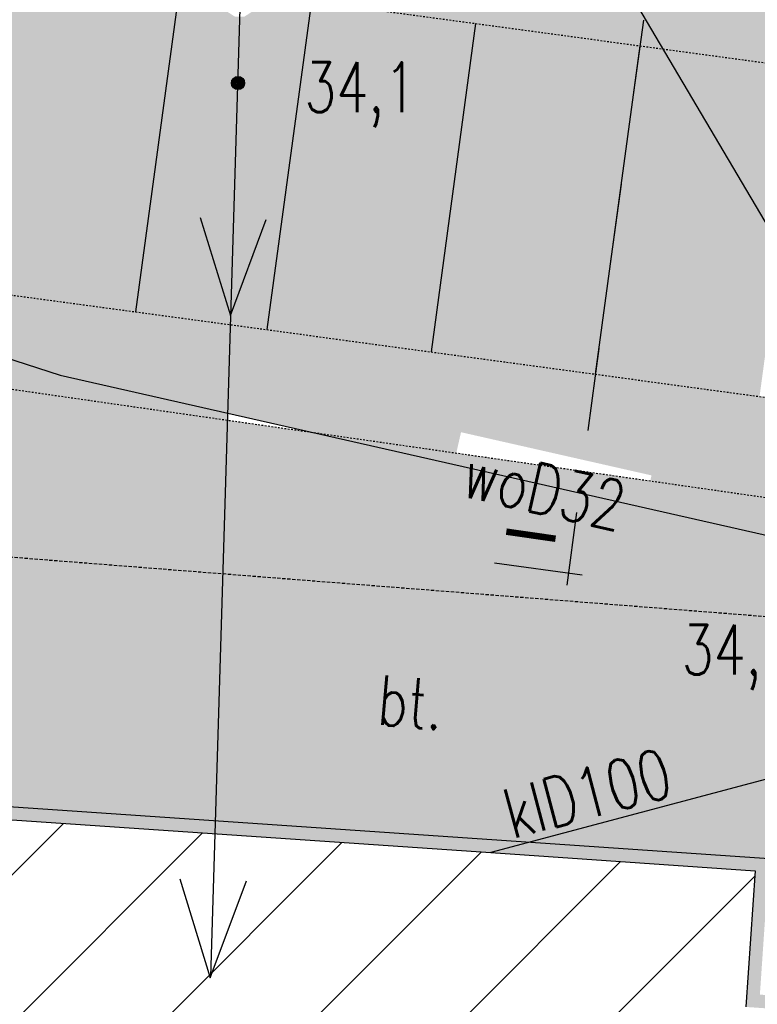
# Model space of a CAD drawing. Header units: millimetres. Extents: x 1427 to 82594, y 2364 to 16149.
# Tile 48 of 58: x 24973 to 25196, y 13976 to 14273. Entities that reach past the tile are written whole.
import ezdxf
from ezdxf.enums import TextEntityAlignment as Align

# ---------------------------------------------------------------- set-up
doc = ezdxf.new("R2010")
doc.units = ezdxf.units.MM
doc.linetypes.add('2', pattern=[1, 0.5, -0.5])
doc.linetypes.add('424', pattern=[1.5, 1, -0.5])
for name, color, linetype in [('218-kontur_uzytku_gruntowego', 7, 'Continuous'), ('312-budynek_ewidencyjny', 7, 'Continuous'), ('obszar_utwardzony', 7, 'Continuous'), ('obszar_utwardzony-Atr17', 7, 'Continuous'), ('pikieta_sztuczna-Atr2', 7, 'Continuous'), ('przewod_elektroenergetyczny_nis', 7, 'Continuous'), ('przewod_kanalizacyjny', 7, 'Continuous'), ('przewod_kanalizacyjny-Atr1', 7, 'Continuous'), ('przewod_wodociagowy', 7, 'Continuous'), ('przewod_wodociagowy-Atr1', 7, 'Continuous')]:
    doc.layers.add(name, color=color, linetype=linetype)
doc.styles.add('ARIAL', font='arial.ttf')
doc.styles.get("Standard").update_dxf_attribs({"font": 'arial.ttf'})
doc.styles.add('STYL_ARIAL', font='simplex', dxfattribs={"width": 0.75, "oblique": 0.1})
doc.dimstyles.new('ISO-25', dxfattribs={"dimtxt": 2.5, "dimasz": 2.5, "dimexe": 1.25, "dimexo": 0.625, "dimtad": 1, "dimtxsty": 'Standard', "dimcen": 2.5, "dimadec": 0, "dimazin": 0, "dimtfac": 1, "dimtmove": 0, "dimatfit": 3, "dimfxl": 1, "dimarcsym": 0})

# ---------------------------------------------------------------- blocks, each defined once
blk = doc.blocks.new('801')
at = {"color": 0}
for radius in [0.1, 0.09, 0.08, 0.07, 0.06, 0.05, 0.04, 0.03, 0.02, 0.01]:
    blk.add_circle((0, 0), radius, dxfattribs=at)
blk = doc.blocks.new('_Oblique')
at = {"color": 0, "linetype": 'ByBlock', "lineweight": -2}
blk.add_line((-0.5, -0.5), (0.5, 0.5), dxfattribs=at)
blk = doc.blocks.new('*D84')
at = {"color": 0, "lineweight": -2, "transparency": 16777216}
blk.add_line((24508.1373171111, 14113.63829810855), (24526.65194805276, 14250.09930156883), dxfattribs=at)
at = {"layer": 'Defpoints', "color": 0, "transparency": 16777216}
for p in [(24526.65194805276, 14250.09930156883), (25217.79089253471, 14156.32758538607), (25199.27626159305, 14019.86658192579)]:
    blk.add_point(p, dxfattribs=at)
at = {"color": 0, "lineweight": -2, "transparency": 16777216, "xscale": 15, "yscale": 15, "zscale": 15}
for p, rotation in [((24526.65194805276, 14250.09930156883), 82.27345600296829), ((24508.1373171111, 14113.63829810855), 262.2734560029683)]:
    blk.add_blockref('_Oblique', p, dxfattribs=dict(at, rotation=rotation))
at = {"color": 0, "transparency": 16777216, "insert": (24504.86532851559, 14183.56873927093), "char_height": 20, "attachment_point": 5, "rotation": 82.2734560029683}
blk.add_mtext('6,9', dxfattribs=at)

msp = doc.modelspace()

# ---------------------------------------------------------------- hatches: boundary and pattern name
at = {"transparency": 33554585}
h = msp.add_hatch(color=6, dxfattribs=at)
h.set_gradient(color1=(248, 246, 176), color2=(248, 246, 176))
edge = h.paths.add_edge_path()
edge.add_arc((24960.54694013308, 14413.47250580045), 5.000000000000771, 174.8630249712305, 267.68957020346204, ccw=False)
edge.add_line((24955.56702267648, 14413.92019109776), (24883.60444656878, 14423.67121767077))
edge.add_line((24883.60444656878, 14423.67121767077), (24871.68804142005, 14335.84196556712))
edge.add_arc((24882.44490787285, 14297.31548345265), 39.99999999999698, -2.6147972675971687e-12, 105.6001094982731, ccw=False)
edge.add_line((24922.44490787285, 14297.31548345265), (24955.67848965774, 14292.80644800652))
edge.add_line((24955.67848965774, 14292.80644800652), (24960.34537173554, 14408.47657043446))
edge = h.paths.add_edge_path()
edge.add_line((25044.67894820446, 14401.83058491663), (24965.4662628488, 14412.57793103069))
edge.add_arc((24960.54694013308, 14413.47250580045), 5.000000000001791, 267.68957020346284, 349.69343467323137, ccw=False)
edge.add_line((24960.34537173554, 14408.47657043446), (24955.67848965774, 14292.80644800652))
edge.add_line((24955.67848965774, 14292.80644800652), (25036.00619484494, 14281.90781925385))
edge.add_line((25036.00619484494, 14281.90781925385), (25036.81094013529, 14282.83650579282))
edge.add_line((25036.81094013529, 14282.83650579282), (25039.87597963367, 14283.73652108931))
edge.add_line((25039.87597963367, 14283.73652108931), (25044.67894820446, 14401.83058491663))
h.paths.add_polyline_path([(25115.74694012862, 14351.47250578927), (25111.50900909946, 14358.53572418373), (25073.54694012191, 14363.67250579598), (25078.09608834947, 14397.29664480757), (25044.67894820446, 14401.83058491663), (25039.86745797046, 14283.52699278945), (25042.21894013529, 14282.83650579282), (25043.95865455, 14280.82885271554), (25167.38962800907, 14264.08209824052)])
edge = h.paths.add_edge_path()
edge.add_line((25206.9402379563, 14379.8154463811), (25138.69316138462, 14389.07501067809))
edge.add_line((25138.69316138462, 14389.07501067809), (25134.14694012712, 14355.472505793))
edge.add_line((25134.14694012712, 14355.472505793), (25111.50900909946, 14358.53572418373))
edge.add_line((25111.50900909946, 14358.53572418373), (25115.74694012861, 14351.47250578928))
edge.add_line((25115.74694012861, 14351.47250578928), (25167.38962800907, 14264.08209824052))
edge.add_line((25167.38962800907, 14264.08209824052), (25475.50252279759, 14222.27823933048))
edge.add_arc((25476.2029401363, 14221.56450580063), 1.000000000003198, 30.086415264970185, 134.4604967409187, ccw=False)
edge.add_line((25477.06821043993, 14222.06581139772), (25556.63436082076, 14211.27050817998))
edge.add_line((25556.63436082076, 14211.27050817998), (25541.40342674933, 14099.01180026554))
edge.add_line((25541.40342674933, 14099.01180026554), (25560.35518139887, 14097.63197575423))
edge.add_line((25560.35518139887, 14097.63197575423), (25687.83203379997, 14298.15218131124))
edge.add_line((25687.83203379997, 14298.15218131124), (25687.94523237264, 14314.55409165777))
edge.add_line((25687.94523237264, 14314.55409165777), (25600.50138539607, 14325.89742682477))
edge.add_arc((25600.36694012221, 14324.90650580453), 1.000000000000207, 0, 82.27345600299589, ccw=False)
edge.add_arc((25600.36694012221, 14324.90650580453), 1, -180, 0, ccw=False)
edge.add_arc((25600.36694012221, 14324.90650580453), 1, 82.27345600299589, 180, ccw=False)
edge.add_line((25600.50138539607, 14325.89742682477), (25208.10661258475, 14379.45563378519))
edge.add_arc((25207.75694012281, 14380.39250579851), 0.9999999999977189, 215.2439823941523, 290.46728273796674, ccw=False)
edge = h.paths.add_edge_path(flags=0)
edge.add_arc((25159.44694013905, 14320.53250580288), 0.2000000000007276, 0, 360)
edge = h.paths.add_edge_path(flags=0)
edge.add_arc((25159.44694013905, 14320.53250580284), 0.5999999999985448, 0, 360)
edge = h.paths.add_edge_path(flags=0)
edge.add_arc((25159.44694013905, 14320.53250580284), 1, 0, 360)
edge = h.paths.add_edge_path(flags=16)
edge.add_arc((25159.44694013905, 14320.53250580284), 1.400000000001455, 0, 360)
edge = h.paths.add_edge_path(flags=16)
edge.add_arc((25159.44694013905, 14320.53250580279), 1.799999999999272, 0, 360)
edge = h.paths.add_edge_path(flags=0)
edge.add_arc((25360.38694012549, 14243.33250579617), 0.2000000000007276, 0, 360)
edge = h.paths.add_edge_path(flags=0)
edge.add_arc((25360.38694012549, 14243.33250579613), 0.5999999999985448, 0, 360)
edge = h.paths.add_edge_path(flags=0)
edge.add_arc((25360.38694012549, 14243.33250579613), 1, 0, 360)
edge = h.paths.add_edge_path(flags=16)
edge.add_arc((25360.38694012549, 14243.33250579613), 1.400000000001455, 0, 360)
edge = h.paths.add_edge_path(flags=16)
edge.add_arc((25360.38694012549, 14243.33250579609), 1.799999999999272, 0, 360)
edge = h.paths.add_edge_path(flags=0)
edge.add_arc((25424.22694012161, 14250.15250579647), 0.2000000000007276, 0, 360)
edge = h.paths.add_edge_path(flags=0)
edge.add_arc((25424.22694012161, 14250.15250579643), 0.5999999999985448, 0, 360)
edge = h.paths.add_edge_path(flags=0)
edge.add_arc((25424.22694012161, 14250.15250579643), 1, 0, 360)
edge = h.paths.add_edge_path(flags=16)
edge.add_arc((25424.22694012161, 14250.15250579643), 1.400000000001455, 0, 360)
edge = h.paths.add_edge_path(flags=16)
edge.add_arc((25424.22694012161, 14250.15250579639), 1.799999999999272, 0, 360)
edge = h.paths.add_edge_path(flags=16)
edge.add_arc((25551.30694012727, 14133.79250579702), 1, 0, 360)
edge = h.paths.add_edge_path(flags=0)
edge.add_arc((25665.306940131, 14299.09250579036), 0.2000000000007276, 0, 360)
edge = h.paths.add_edge_path(flags=0)
edge.add_arc((25665.306940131, 14299.09250579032), 0.5999999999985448, 0, 360)
edge = h.paths.add_edge_path(flags=0)
edge.add_arc((25665.306940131, 14299.09250579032), 1, 0, 360)
edge = h.paths.add_edge_path(flags=16)
edge.add_arc((25665.306940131, 14299.09250579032), 1.400000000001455, 0, 360)
edge = h.paths.add_edge_path(flags=16)
edge.add_arc((25665.306940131, 14299.09250579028), 1.799999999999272, 0, 360)
edge = h.paths.add_edge_path()
edge.add_line((25687.74694013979, 14229.07250578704), (25687.90740094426, 14309.07250578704))
edge.add_line((25687.90740094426, 14309.07250578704), (25691.96937782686, 14304.66019479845))
edge.add_line((25691.96937782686, 14304.66019479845), (25560.35518139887, 14097.63197575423))
edge.add_line((25560.35518139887, 14097.63197575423), (25565.30873018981, 14096.91751324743))
edge.add_line((25565.30873018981, 14096.91751324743), (25565.121597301, 14094.20023543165))
edge.add_line((25565.121597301, 14094.20023543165), (25629.90694013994, 14088.79250579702))
edge.add_line((25629.90694013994, 14088.79250579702), (25619.32499220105, 13949.67047935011))
edge.add_line((25619.32499220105, 13949.67047935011), (25684.92027161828, 13945.18889585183))
edge.add_line((25684.92027161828, 13945.18889585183), (25685.31371582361, 13950.94759310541))
edge.add_line((25685.31371582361, 13950.94759310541), (25685.89187895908, 14017.03339148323))
edge.add_line((25685.89187895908, 14017.03339148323), (25686.84468955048, 14125.94252936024))
edge.add_arc((25683.99494012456, 14127.9745057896), 3.499999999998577, 180, 324.5097299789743, ccw=False)
edge.add_arc((25683.99494012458, 14127.97450578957), 3.500000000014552, 34.4877713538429, 179.9999999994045, ccw=False)
edge.add_line((25686.87980482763, 14129.95631194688), (25687.74694013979, 14229.07250578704))
edge = h.paths.add_edge_path(flags=0)
edge.add_arc((25686.00694013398, 14229.27250580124), 0.2000000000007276, 0, 360)
edge = h.paths.add_edge_path(flags=0)
edge.add_arc((25686.00694013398, 14229.2725058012), 0.5999999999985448, 0, 360)
edge = h.paths.add_edge_path(flags=16)
edge.add_arc((25686.00694013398, 14229.2725058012), 1, 0, 360)
edge = h.paths.add_edge_path(flags=16)
edge.add_arc((25686.00694013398, 14229.2725058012), 1.400000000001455, 0, 360)
edge = h.paths.add_edge_path(flags=17)
edge.add_arc((25686.00694013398, 14229.27250580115), 1.799999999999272, 0, 360)
edge = h.paths.add_edge_path(flags=0)
edge.add_arc((25682.10694012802, 14032.83250578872), 0.2000000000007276, 0, 360)
edge = h.paths.add_edge_path(flags=0)
edge.add_arc((25682.10694012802, 14032.83250578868), 0.5999999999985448, 0, 360)
edge = h.paths.add_edge_path(flags=0)
edge.add_arc((25682.10694012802, 14032.83250578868), 1, 0, 360)
edge = h.paths.add_edge_path(flags=16)
edge.add_arc((25682.10694012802, 14032.83250578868), 1.400000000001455, 0, 360)
edge = h.paths.add_edge_path(flags=16)
edge.add_arc((25682.10694012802, 14032.83250578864), 1.799999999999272, 0, 360)
edge = h.paths.add_edge_path(flags=16)
edge.add_arc((25680.4689401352, 13978.01850578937), 3.5, 0, 360)
edge = h.paths.add_edge_path(flags=16)
edge.add_arc((25680.4689401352, 13978.01850578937), 3.150000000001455, 0, 360)
edge = h.paths.add_edge_path(flags=0)
edge.add_arc((25680.4689401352, 13978.01850578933), 2.799999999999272, 0, 360)
edge = h.paths.add_edge_path(flags=0)
edge.add_arc((25680.4689401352, 13978.0185057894), 2.450000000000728, 0, 360)
edge = h.paths.add_edge_path(flags=0)
edge.add_arc((25680.4689401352, 13978.01850578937), 2.099999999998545, 0, 360)
edge = h.paths.add_edge_path(flags=0)
edge.add_arc((25680.4689401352, 13978.01850578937), 1.75, 0, 360)
edge = h.paths.add_edge_path(flags=0)
edge.add_arc((25680.4689401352, 13978.01850578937), 1.400000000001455, 0, 360)
edge = h.paths.add_edge_path(flags=0)
edge.add_arc((25680.4689401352, 13978.01850578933), 1.049999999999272, 0, 360)
edge = h.paths.add_edge_path(flags=0)
edge.add_arc((25680.4689401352, 13978.0185057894), 0.7000000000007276, 0, 360)
h.paths.add_polyline_path([(25629.90694013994, 14088.79250579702), (25565.121597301, 14094.20023543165), (25560.48527870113, 14026.87820690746), (25559.86572387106, 14018.44881998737), (25589.51416274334, 14015.84009017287), (25589.02217140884, 14008.63899505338), (25585.66944748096, 13959.56641547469), (25587.87687139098, 13951.81906962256), (25619.32499220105, 13949.67047935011)])
h.paths.add_polyline_path([(24922.90117853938, 14328.40202015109), (24935.6579740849, 14328.96132430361), (24951.79141632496, 14329.40374388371), (24910.99653850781, 14328.12464672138)], flags=16)
h.paths.add_polyline_path([(24969.40665441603, 14281.13907723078), (25007.79951155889, 14281.13907723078), (25007.79951155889, 14307.9247915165), (24969.40665441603, 14307.9247915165)])
h.paths.add_polyline_path([(25095.70283911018, 14347.80477905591), (25122.68985582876, 14302.14858650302), (25142.05914963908, 14313.59762389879), (25115.07213292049, 14359.25381645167)], flags=16)
h.paths.add_polyline_path([(25409.87707763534, 14249.00319039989), (25422.69908287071, 14285.75954842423), (25394.3730821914, 14295.64072677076), (25381.55107695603, 14258.88436874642)], flags=16)
h.paths.add_polyline_path([(25162.38265440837, 14298.16107722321), (25205.59694012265, 14298.16107722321), (25205.59694012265, 14324.94679150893), (25162.38265440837, 14324.94679150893)], flags=16)
h.paths.add_polyline_path([(25312.91465441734, 14250.31307721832), (25356.12894013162, 14250.31307721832), (25356.12894013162, 14277.09879150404), (25312.91465441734, 14277.09879150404)], flags=16)
h.paths.add_polyline_path([(25428.26865441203, 14245.07507723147), (25466.66151155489, 14245.07507723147), (25466.66151155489, 14271.86079151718), (25428.26865441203, 14271.86079151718)], flags=16)
h.paths.add_polyline_path([(25621.32465441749, 14269.51307721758), (25664.53894013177, 14269.51307721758), (25664.53894013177, 14296.29879150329), (25621.32465441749, 14296.29879150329)], flags=16)
h.paths.add_polyline_path([(25530.60065441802, 14157.43307723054), (25573.81494013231, 14157.43307723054), (25573.81494013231, 14184.21879151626), (25530.60065441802, 14184.21879151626)], flags=17)
h.paths.add_polyline_path([(25629.10289475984, 14185.58821477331), (25648.64698697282, 14216.33019382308), (25629.65929403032, 14228.40154489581), (25610.11520181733, 14197.65956584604)], flags=16)
h.paths.add_polyline_path([(25605.90865441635, 14090.18907722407), (25657.15865441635, 14090.18907722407), (25657.15865441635, 14116.97479150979), (25605.90865441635, 14116.97479150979)], flags=16)
h.paths.add_polyline_path([(25630.53865441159, 14013.60907722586), (25673.75294012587, 14013.60907722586), (25673.75294012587, 14040.39479151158), (25630.53865441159, 14040.39479151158)], flags=16)
h = msp.add_hatch(color=1, dxfattribs=at)
h.set_gradient(color1=(228, 162, 119), color2=(228, 162, 119))
h.paths.add_polyline_path([(24955.67848965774, 14292.80644800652), (24922.44490787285, 14297.31548345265), (24909.00038048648, 14198.22338142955), (24951.62904277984, 14192.43964886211)])
h.paths.add_polyline_path([(24971.99095888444, 14290.59321975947), (24955.67848965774, 14292.80644800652), (24951.62904277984, 14192.43964886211), (24958.54643149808, 14191.50111773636)])
h.paths.add_polyline_path([(25021.53700989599, 14283.87095606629), (24971.99095888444, 14290.59321975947), (24958.54643149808, 14191.50111773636), (25008.09248250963, 14184.77885404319)])
h.paths.add_polyline_path([(25013.0069401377, 14278.89250579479, -1), (25017.0069401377, 14278.89250579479, -1)], flags=16)
h.paths.add_polyline_path([(25013.2069401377, 14278.89250579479, -1), (25016.8069401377, 14278.89250579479, -1)], flags=0)
h.paths.add_polyline_path([(25013.40694013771, 14278.89250579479, -1), (25016.6069401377, 14278.89250579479, -1)], flags=0)
h.paths.add_polyline_path([(25013.6069401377, 14278.89250579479, -1), (25016.40694013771, 14278.89250579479, -1)], flags=0)
h.paths.add_polyline_path([(25013.8069401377, 14278.89250579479, -1), (25016.2069401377, 14278.89250579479, -1)], flags=0)
h.paths.add_polyline_path([(25014.0069401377, 14278.89250579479, -1), (25016.0069401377, 14278.89250579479, -1)], flags=0)
h.paths.add_polyline_path([(25014.2069401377, 14278.89250579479, -1), (25015.8069401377, 14278.89250579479, -1)], flags=0)
h.paths.add_polyline_path([(25014.40694013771, 14278.89250579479, -1), (25015.6069401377, 14278.89250579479, -1)], flags=0)
h.paths.add_polyline_path([(25014.6069401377, 14278.89250579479, -1), (25015.40694013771, 14278.89250579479, -1)], flags=0)
h.paths.add_polyline_path([(25014.8069401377, 14278.89250579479, -1), (25015.2069401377, 14278.89250579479, -1)], flags=0)
h.paths.add_polyline_path([(25110.71990171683, 14271.77088141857), (25061.17385070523, 14278.49314511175), (25047.72932331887, 14179.40104308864), (25097.27537433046, 14172.67877939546)])
h.paths.add_polyline_path([(25160.26595272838, 14265.04861772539), (25110.71990171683, 14271.77088141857), (25097.27537433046, 14172.67877939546), (25146.82142534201, 14165.95651570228)])
h.paths.add_polyline_path([(25167.38962800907, 14264.08209824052), (25160.26595272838, 14265.04861772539), (25146.82142534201, 14165.95651570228), (25196.36747635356, 14159.2342520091), (25202.5258451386, 14204.6241486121)])
h.paths.add_polyline_path([(25259.35805475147, 14251.60409033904), (25209.81200373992, 14258.32635403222), (25202.5258451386, 14204.6241486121), (25232.22349442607, 14154.36941205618), (25245.9135273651, 14152.51198831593)])
h.paths.add_polyline_path([(25209.81200373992, 14258.32635403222), (25167.38962800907, 14264.08209824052), (25202.5258451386, 14204.6241486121)])
h.paths.add_polyline_path([(25201.3069401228, 14227.71250578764, -1), (25201.7069401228, 14227.71250578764, -1)], flags=0)
h.paths.add_polyline_path([(25200.9069401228, 14227.71250578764, -1), (25202.1069401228, 14227.71250578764, -1)], flags=0)
h.paths.add_polyline_path([(25200.5069401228, 14227.71250578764, -1), (25202.5069401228, 14227.71250578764, -1)], flags=16)
h.paths.add_polyline_path([(25200.1069401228, 14227.71250578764, -1), (25202.9069401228, 14227.71250578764, -1)], flags=0)
h.paths.add_polyline_path([(25199.7069401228, 14227.71250578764, -1), (25203.3069401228, 14227.71250578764, -1)], flags=16)
h.paths.add_polyline_path([(25308.90410576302, 14244.88182664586), (25259.35805475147, 14251.60409033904), (25245.9135273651, 14152.51198831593), (25295.45957837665, 14145.78972462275)])
h.paths.add_polyline_path([(25358.45015677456, 14238.15956295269), (25308.90410576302, 14244.88182664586), (25295.45957837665, 14145.78972462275), (25345.0056293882, 14139.06746092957)])
h.paths.add_polyline_path([(25407.99620778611, 14231.43729925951), (25360.22920014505, 14237.91818753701), (25357.30069718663, 14137.39930199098), (25394.55168039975, 14132.34519723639)])
h.paths.add_polyline_path([(25457.54225879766, 14224.71503556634), (25407.99620778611, 14231.43729925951), (25394.55168039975, 14132.34519723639), (25444.09773141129, 14125.62293354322)])
h.paths.add_polyline_path([(25441.44694012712, 14144.25250579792, -1), (25441.84694012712, 14144.25250579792, -1)], flags=0)
h.paths.add_polyline_path([(25441.04694012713, 14144.25250579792, -1), (25442.24694012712, 14144.25250579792, -1)], flags=0)
h.paths.add_polyline_path([(25440.64694012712, 14144.25250579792, -1), (25442.64694012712, 14144.25250579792, -1)], flags=0)
h.paths.add_polyline_path([(25440.24694012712, 14144.25250579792, -1), (25443.04694012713, 14144.25250579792, -1)], flags=0)
h.paths.add_polyline_path([(25439.84694012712, 14144.25250579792, -1), (25443.44694012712, 14144.25250579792, -1)], flags=16)
h.paths.add_polyline_path([(25360.22920014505, 14237.91818753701), (25358.45015677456, 14238.15956295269), (25345.0056293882, 14139.06746092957), (25357.30069718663, 14137.39930199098)])
h.paths.add_polyline_path([(25507.08830980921, 14217.99277187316), (25477.06821043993, 14222.06581139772, -0.1320361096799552), (25477.2029401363, 14221.56450580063, -0.976660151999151), (25475.20405520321, 14221.5172946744), (25474.67011199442, 14220.76096964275), (25471.7635021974, 14222.78553874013), (25457.54225879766, 14224.71503556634), (25445.36700902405, 14134.97806988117), (25449.40846542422, 14124.90238864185), (25493.64378242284, 14118.90066985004)])
h.paths.add_polyline_path([(25480.01894013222, 14193.82050578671, -1), (25482.01894013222, 14193.82050578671, -1)], flags=16)
h.paths.add_polyline_path([(25556.63436082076, 14211.27050817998), (25507.08830980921, 14217.99277187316), (25493.64378242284, 14118.90066985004), (25543.1898334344, 14112.17840615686), (25544.30235275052, 14120.37816464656, -0.0991760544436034), (25541.67827903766, 14122.10759820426), (25544.89206268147, 14124.7245871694)])
h.paths.add_polyline_path([(25506.54294013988, 14161.59450578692, -1), (25504.54294013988, 14161.59450578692, -1)], flags=16)
h.paths.add_polyline_path([(25544.98694012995, 14156.27250579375, -1), (25545.38694012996, 14156.27250579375, -1)], flags=0)
h.paths.add_polyline_path([(25544.58694012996, 14156.27250579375, -1), (25545.78694012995, 14156.27250579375, -1)], flags=0)
h.paths.add_polyline_path([(25544.18694012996, 14156.27250579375, -1), (25546.18694012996, 14156.27250579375, -1)], flags=0)
h.paths.add_polyline_path([(25543.78694012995, 14156.27250579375, -1), (25546.58694012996, 14156.27250579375, -1)], flags=0)
h.paths.add_polyline_path([(25543.38694012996, 14156.27250579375, -1), (25546.98694012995, 14156.27250579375, -1)], flags=16)
h.paths.add_polyline_path([(24901.48465442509, 14193.33107723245), (24939.87751156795, 14193.33107723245), (24939.87751156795, 14220.11679151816), (24901.48465442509, 14220.11679151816)], flags=9)
h.paths.add_polyline_path([(24969.40665441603, 14281.13907723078), (25007.79951155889, 14281.13907723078), (25007.79951155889, 14307.9247915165), (24969.40665441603, 14307.9247915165)], flags=9)
h.paths.add_polyline_path([(25054.56265441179, 14237.74107722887), (25092.95551155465, 14237.74107722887), (25092.95551155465, 14264.52679151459), (25054.56265441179, 14264.52679151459)], flags=25)
h.paths.add_polyline_path([(25210.74265441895, 14225.50107721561), (25253.95694013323, 14225.50107721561), (25253.95694013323, 14252.28679150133), (25210.74265441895, 14252.28679150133)], flags=24)
h.paths.add_polyline_path([(25195.74385897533, 14193.2214167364), (25225.72412060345, 14142.48917409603), (25245.09461324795, 14153.93618308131), (25215.11435161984, 14204.66842572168)], flags=9)
h.paths.add_polyline_path([(25250.60589250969, 14169.2274581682), (25345.84398774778, 14169.2274581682), (25345.84398774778, 14214.94174388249), (25250.60589250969, 14214.94174388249)], flags=9)
h.paths.add_polyline_path([(25291.88065442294, 14120.56107722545), (25344.20208299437, 14120.56107722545), (25344.20208299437, 14147.34679151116), (25291.88065442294, 14147.34679151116)], flags=9)
h.paths.add_polyline_path([(25379.26094013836, 14159.01517245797), (25405.68951156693, 14159.01517245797), (25405.68951156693, 14189.01517245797), (25379.26094013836, 14189.01517245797)], flags=24)
h.paths.add_polyline_path([(25444.12065441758, 14128.18107722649), (25487.33494013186, 14128.18107722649), (25487.33494013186, 14154.9667915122), (25444.12065441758, 14154.9667915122)], flags=9)
h.paths.add_polyline_path([(25530.60065441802, 14157.43307723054), (25573.81494013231, 14157.43307723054), (25573.81494013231, 14184.21879151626), (25530.60065441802, 14184.21879151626)], flags=9)
h = msp.add_hatch(color=1, dxfattribs=at)
h.set_gradient(color1=(88, 186, 72), color2=(88, 186, 72), tint=1)
h.paths.add_polyline_path([(25061.17385070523, 14278.49314511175), (25044.04733342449, 14280.81682102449), (25044.46494013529, 14277.91850579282), (25043.29294013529, 14275.35650579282), (25040.92294013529, 14273.83250579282), (25038.10694013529, 14273.83250579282), (25035.73694013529, 14275.35650579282), (25034.56494013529, 14277.91850579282), (25034.96694013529, 14280.70850579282), (25036.00619484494, 14281.90781925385), (25021.53700989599, 14283.87095606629), (25008.09248250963, 14184.77885404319), (25047.72932331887, 14179.40104308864)])
h.paths.add_polyline_path([(25038.82694012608, 14253.8125058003, -1), (25039.22694012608, 14253.8125058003, -1)], flags=0)
h.paths.add_polyline_path([(25038.62694012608, 14253.8125058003, -1), (25039.42694012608, 14253.8125058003, -1)], flags=0)
h.paths.add_polyline_path([(25038.42694012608, 14253.8125058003, -1), (25039.62694012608, 14253.8125058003, -1)], flags=0)
h.paths.add_polyline_path([(25038.22694012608, 14253.8125058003, -1), (25039.82694012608, 14253.8125058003, -1)], flags=0)
h.paths.add_polyline_path([(25038.02694012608, 14253.8125058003, -1), (25040.02694012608, 14253.8125058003, -1)], flags=0)
h.paths.add_polyline_path([(25037.82694012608, 14253.8125058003, -1), (25040.22694012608, 14253.8125058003, -1)], flags=0)
h.paths.add_polyline_path([(25037.62694012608, 14253.8125058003, -1), (25040.42694012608, 14253.8125058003, -1)], flags=0)
h.paths.add_polyline_path([(25037.42694012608, 14253.8125058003, -1), (25040.62694012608, 14253.8125058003, -1)], flags=0)
h.paths.add_polyline_path([(25037.22694012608, 14253.8125058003, -1), (25040.82694012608, 14253.8125058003, -1)], flags=0)
h.paths.add_polyline_path([(25037.02694012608, 14253.8125058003, -1), (25041.02694012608, 14253.8125058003, -1)], flags=16)
h = msp.add_hatch(color=1, dxfattribs=at)
h.set_gradient(color1=(199, 200, 202), color2=(199, 200, 202))
h.paths.add_polyline_path([(24992.20515374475, 13594.59814553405), (25009.86861861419, 13593.39135700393), (25016.38094013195, 13611.87250579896), (25016.56297661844, 13611.28456981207), (25016.94382361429, 13622.97824339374), (24994.250044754, 13624.52870884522), (24996.92562891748, 13663.69057167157), (24978.78194028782, 13668.87924748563), (24943.31977296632, 13671.3020843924), (24934.1329969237, 13536.83751844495), (24987.2796086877, 13522.50416228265)])
h.paths.add_polyline_path([(24950.87155557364, 13618.16917959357), (24970.16413509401, 13635.66995487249), (24987.66491037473, 13616.37737535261)], flags=16)
h.paths.add_polyline_path([(25145.6937481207, 13614.18189832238), (25016.94382361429, 13622.97824339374), (25016.56297661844, 13611.28456981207), (25022.3674605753, 13592.53742153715), (25137.72489925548, 13584.65606672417)])
h.paths.add_polyline_path([(25239.95421057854, 13593.64126229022), (25176.02179253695, 13612.10985094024), (25145.6937481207, 13614.18189832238), (25137.72489925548, 13584.65606672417), (25230.22441038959, 13578.33639219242)])
edge = h.paths.add_edge_path(flags=0)
edge.add_arc((25152.68694012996, 13610.69250579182), 0.2000000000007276, 0, 360)
edge = h.paths.add_edge_path(flags=0)
edge.add_arc((25152.68694012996, 13610.69250579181), 0.5999999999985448, 0, 360)
edge = h.paths.add_edge_path(flags=0)
edge.add_arc((25152.68694012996, 13610.69250579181), 1, 0, 360)
edge = h.paths.add_edge_path(flags=16)
edge.add_arc((25152.68694012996, 13610.69250579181), 1.400000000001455, 0, 360)
edge = h.paths.add_edge_path(flags=16)
edge.add_arc((25152.68694012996, 13610.6925057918), 1.799999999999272, 0, 360)
h.paths.add_polyline_path([(25248.54530461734, 13607.1549599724), (25191.52988000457, 13611.05032030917), (25193.17709061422, 13607.15408431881), (25239.95421057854, 13593.64126229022)])
h.paths.add_polyline_path([(25239.95421057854, 13593.64126229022), (25230.22441038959, 13578.33639219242), (25305.07678550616, 13573.22239058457), (25297.32537073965, 13459.76685218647), (25307.47209102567, 13454.13237083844), (25350.51893516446, 13446.12073049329), (25358.26272629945, 13559.46468368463)])
h.paths.add_polyline_path([(25378.95422237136, 13598.24527054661), (25378.95420646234, 13598.24503769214), (25289.16352763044, 13604.37969293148), (25248.54520866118, 13607.15480903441), (25239.95421057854, 13593.64126229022), (25277.0592035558, 13582.92249279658), (25283.12042965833, 13581.17154554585), (25289.24847540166, 13579.40129565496), (25358.26272629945, 13559.46468368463), (25358.95119489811, 13569.54162807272), (25516.31827815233, 13558.79012532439), (25518.01844162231, 13588.74424082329)])
h.paths.add_polyline_path([(25583.63974002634, 13929.85833848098), (25553.9490225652, 13935.48448214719), (25533.06493802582, 13629.80711610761), (25530.20210999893, 13587.91183838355), (25518.01844162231, 13588.74424082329), (25516.31827815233, 13558.79012532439), (25558.09271915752, 13555.93604677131)])
h.paths.add_polyline_path([(25585.66944748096, 13959.56641547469), (25581.21773502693, 13975.19049015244), (25574.54973396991, 13974.34172306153), (25555.55027055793, 13959.48316004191), (25555.17983343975, 13954.05302995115), (25555.21832758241, 13954.05037903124), (25553.9816372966, 13935.96185931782), (25553.94902186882, 13935.48448227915), (25583.63974002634, 13929.85833848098)])
h.paths.add_polyline_path([(25589.51416274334, 14015.84009017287), (25569.23771843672, 14017.2364838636), (25577.91015649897, 13986.79902382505), (25578.93294013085, 13987.91050579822), (25583.27694013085, 13990.26050579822), (25587.81825406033, 13991.01770228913)])
h.paths.add_polyline_path([(25569.23771843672, 14017.23648386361), (25511.76167770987, 14021.19473114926), (25493.44644873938, 13992.38500288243), (25557.49389577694, 13987.97419743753), (25557.02307045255, 13981.07250579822), (25566.74694012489, 13981.07250579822), (25573.58192042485, 13979.47554778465), (25573.60494013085, 13979.75450579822), (25575.58894013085, 13984.27650579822), (25577.91015649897, 13986.79902382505)])
h.paths.add_polyline_path([(25511.76167770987, 14021.19473114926), (25451.87079444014, 14025.31928327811), (25456.43047809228, 14093.47055901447), (25426.78435046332, 14097.69709768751), (25417.54449152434, 13963.53216085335), (25444.15782489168, 13961.69904941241), (25447.47357756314, 13961.47065437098), (25449.80959473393, 13995.39017611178), (25493.44644873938, 13992.38500288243)])
h.paths.add_polyline_path([(25458.67854370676, 14016.08172347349), (25439.09147710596, 13998.91117945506), (25421.92093308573, 14018.49824605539)], flags=16)
h.paths.add_polyline_path([(25457.33325261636, 14104.6373364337), (25356.68694013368, 14116.33250580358), (25335.78694013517, 14120.472505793), (25337.45712993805, 14115.30125782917), (25457.36709500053, 14105.13025169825)])
h.paths.add_polyline_path([(25449.40846542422, 14124.90238864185), (25357.30069718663, 14137.39930199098), (25356.68694013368, 14116.33250580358), (25457.33325261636, 14104.6373364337), (25457.36310567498, 14105.07082011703)])
h.paths.add_polyline_path([(25543.1898334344, 14112.17840615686), (25449.40846542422, 14124.90238864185), (25457.32888650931, 14105.15613129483), (25457.36719878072, 14105.1302441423), (25541.40342674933, 14099.01180026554)])
h.paths.add_polyline_path([(25236.48463170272, 14123.51640849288), (25251.67365435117, 14121.45560620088), (25232.22349442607, 14154.36941205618), (25036.77797771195, 14180.88688971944), (25035.97608367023, 14154.19971313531), (25061.57109865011, 14148.39976710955), (25206.69086484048, 14127.55873988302), (25205.88064319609, 14115.69857236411), (25235.49216245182, 14108.98846832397)])
edge = h.paths.add_edge_path()
edge.add_arc((25229.82694012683, 14090.29250580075), 1.999999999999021, 175.4982580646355, 265.26123707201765, ccw=False)
edge.add_line((25227.83311023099, 14090.4494846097), (25204.28243261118, 14092.30368357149))
edge.add_line((25204.28243261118, 14092.30368357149), (25201.01176652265, 14044.42709575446))
edge.add_line((25201.01176652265, 14044.42709575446), (25229.46848846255, 14052.00859398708))
edge.add_line((25229.46848846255, 14052.00859398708), (25226.6669401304, 14052.17250579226))
edge.add_line((25226.6669401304, 14052.17250579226), (25229.66171461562, 14088.29934235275))
h.paths.add_polyline_path([(25231.59112571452, 14051.8844036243), (25229.46848846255, 14052.00859398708), (25201.01176652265, 14044.42709575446), (25199.33365895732, 14019.86266085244), (25229.26389511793, 14017.81799115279)])
h.paths.add_polyline_path([(25357.30069718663, 14137.39930199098), (25232.22349442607, 14154.36941205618), (25251.67365435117, 14121.45560620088), (25456.5769186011, 14093.65492893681), (25457.33325261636, 14104.6373364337), (25356.68694013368, 14116.33250580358)])
edge = h.paths.add_edge_path(flags=0)
edge.add_arc((25335.78694013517, 14120.47250579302), 0.2000000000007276, 0, 360)
edge = h.paths.add_edge_path(flags=0)
edge.add_arc((25335.78694013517, 14120.472505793), 0.5999999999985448, 0, 360)
edge = h.paths.add_edge_path(flags=0)
edge.add_arc((25335.78694013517, 14120.472505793), 1, 0, 360)
edge = h.paths.add_edge_path(flags=16)
edge.add_arc((25335.78694013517, 14120.472505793), 1.400000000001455, 0, 360)
edge = h.paths.add_edge_path(flags=16)
edge.add_arc((25335.78694013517, 14120.47250579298), 1.799999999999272, 0, 360)
h.paths.add_polyline_path([(25036.77797771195, 14180.88688971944), (24951.62904277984, 14192.43964886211), (24950.99670624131, 14176.76699127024), (24985.34694013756, 14165.67250578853), (25035.97608367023, 14154.19971313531)])
h.paths.add_polyline_path([(24939.2325545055, 14165.96912376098), (24950.49578817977, 14164.35158146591), (24950.99670624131, 14176.76699127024), (24907.9745224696, 14190.66235497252), (24905.2856698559, 14170.84432419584), (24909.45479038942, 14170.2455859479), (24907.36577767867, 14139.66886511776), (24909.24694012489, 14115.53250580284), (24935.64471225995, 14113.45414854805)])
h.paths.add_polyline_path([(24935.64471225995, 14113.45414854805), (24909.24694012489, 14115.53250580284), (24905.72932498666, 14115.71623100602), (24903.98945871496, 14090.2499401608), (24933.92493635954, 14088.28191894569)])
h.paths.add_polyline_path([(24856.54694012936, 14207.27250579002), (24856.94694013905, 14211.27250579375), (24855.2836128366, 14211.39547551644), (24850.84257135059, 14178.66303923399), (24904.93203698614, 14170.89511033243), (24903.2730493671, 14192.18084317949)])
h.paths.add_polyline_path([(24889.68619107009, 14241.81854509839), (24860.83086941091, 14245.73355098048), (24856.99051106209, 14211.65909871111), (24885.27513808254, 14209.30713728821)])
h.paths.add_polyline_path([(24933.69385123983, 14084.89954355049), (24915.85110156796, 14069.2581141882), (24903.51658653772, 14083.32854591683), (24900.57512930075, 14040.27465911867), (24930.50535837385, 14038.22981496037)])
h.paths.add_polyline_path([(24950.99670624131, 14176.76699127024), (24950.49578817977, 14164.35158146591), (25035.91253075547, 14152.08466080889), (25035.97608367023, 14154.19971313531), (24985.34694013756, 14165.67250578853)])
h.paths.add_polyline_path([(24951.62904277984, 14192.43964886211), (24909.00038048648, 14198.22338142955), (24907.9745224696, 14190.66235497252), (24950.99670624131, 14176.76699127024)])
h.paths.add_polyline_path([(24974.18465442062, 13521.16907721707), (25028.6489401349, 13521.16907721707), (25028.6489401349, 13547.95479150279), (24974.18465442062, 13547.95479150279)])
h.paths.add_polyline_path([(25146.84915793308, 13567.61661763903), (25152.71202592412, 13589.33934258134), (25130.98930098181, 13595.20221057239), (25125.12643299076, 13573.47948563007)])
h.paths.add_polyline_path([(25157.56265441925, 13599.95107721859), (25210.9555115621, 13599.95107721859), (25210.9555115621, 13626.73679150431), (25157.56265441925, 13626.73679150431)])
h.paths.add_polyline_path([(25340.50271353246, 13438.2671983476), (25391.21087749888, 13424.66822385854), (25397.03900942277, 13446.40029412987), (25346.33084545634, 13459.99926861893)])
h.paths.add_polyline_path([(25280.95471352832, 13453.33319834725), (25331.66287749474, 13439.73422385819), (25337.49100941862, 13461.46629412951), (25286.7828454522, 13475.06526861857)])
h.paths.add_polyline_path([(25331.68389250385, 13538.4054581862), (25426.92198774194, 13538.4054581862), (25426.92198774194, 13584.11974390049), (25331.68389250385, 13584.11974390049)])
h.paths.add_polyline_path([(25547.73694013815, 13727.5645057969), (25573.98694013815, 13727.5645057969), (25573.98694013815, 13750.0645057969), (25547.73694013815, 13750.0645057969)], flags=16)
h.paths.add_polyline_path([(25527.01432495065, 13526.02093549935), (25530.35412308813, 13584.85478867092), (25507.89028824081, 13586.12998432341), (25504.55049010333, 13527.29613115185)])
h.paths.add_polyline_path([(25513.5369401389, 13983.31650580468), (25565.50122585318, 13983.31650580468), (25565.50122585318, 14005.81650580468), (25513.5369401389, 14005.81650580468)], flags=17)
h.paths.add_polyline_path([(25434.55322243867, 14022.42243075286), (25460.70468628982, 14020.15011069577), (25462.65238919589, 14042.56565113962), (25436.50092534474, 14044.8379711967)], flags=16)
h.paths.add_polyline_path([(25441.62147214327, 13956.54304342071), (25494.23269583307, 13963.23976886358), (25491.39166079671, 13985.5596819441), (25438.78043710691, 13978.86295650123)])
h.paths.add_polyline_path([(25195.74385897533, 14193.2214167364), (25225.72412060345, 14142.48917409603), (25245.09461324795, 14153.93618308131), (25215.11435161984, 14204.66842572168)])
h.paths.add_polyline_path([(25101.32719641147, 14126.5095568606), (25158.7984101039, 14113.48511340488), (25163.77137942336, 14135.42866772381), (25106.30016573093, 14148.45311117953)], flags=17)
h.paths.add_polyline_path([(25168.39865441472, 14068.00707722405), (25222.32722584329, 14068.00707722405), (25222.32722584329, 14094.79279150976), (25168.39865441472, 14094.79279150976)])
h.paths.add_polyline_path([(25221.753754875, 14051.76650022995), (25269.90736214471, 14064.54949095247), (25264.13439859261, 14086.29628133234), (25215.98079132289, 14073.51329060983)])
h.paths.add_polyline_path([(25217.63694012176, 14021.71650580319), (25270.13694012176, 14021.71650580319), (25270.13694012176, 14044.21650580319), (25217.63694012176, 14044.21650580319)])
h.paths.add_polyline_path([(25291.88065442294, 14120.56107722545), (25344.20208299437, 14120.56107722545), (25343.11359662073, 14139.32416641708), (25291.88065442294, 14147.34679151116)], flags=16)
h.paths.add_polyline_path([(25255.78283910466, 14119.96077906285), (25281.13427905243, 14077.07162848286), (25300.50357286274, 14088.52066587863), (25275.15213291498, 14131.40981645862)])
h.paths.add_polyline_path([(24854.0609401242, 14165.20450580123), (24892.98951155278, 14165.20450580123), (24892.98951155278, 14195.20450580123), (24854.0609401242, 14195.20450580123)])
h.paths.add_polyline_path([(24840.3526544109, 14212.92907722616), (24883.56694012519, 14212.92907722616), (24883.56694012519, 14239.71479151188), (24840.3526544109, 14239.71479151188)])
h.paths.add_polyline_path([(24903.91522244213, 14067.72643075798), (24930.06668629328, 14065.4541107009), (24932.01438919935, 14087.86965114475), (24905.8629253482, 14090.14197120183)])
h = msp.add_hatch(color=6, dxfattribs=at)
h.set_gradient(color1=(88, 186, 72), color2=(88, 186, 72))
h.paths.add_polyline_path([(24948.40173243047, 14112.44975903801), (24935.64471225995, 14113.45414854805), (24930.50535837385, 14038.22981496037), (24945.36625521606, 14037.21451307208)])
h.paths.add_polyline_path([(24950.49578817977, 14164.35158146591), (24939.2325545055, 14165.96912376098), (24935.64471225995, 14113.45414854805), (24948.40173243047, 14112.44975903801)])
h.paths.add_polyline_path([(25034.5178560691, 14105.6696387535), (25035.91253075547, 14152.08466080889), (24950.49578817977, 14164.35158146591), (24948.40173243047, 14112.44975903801)])
h.paths.add_polyline_path([(24948.40173243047, 14112.44975903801), (24945.36625521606, 14037.21451307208), (25032.28249319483, 14031.27636401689), (25034.5178560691, 14105.6696387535)])
h.paths.add_polyline_path([(25204.28243261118, 14092.30368357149), (25205.88064319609, 14115.69857236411), (25061.57109865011, 14148.39976710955), (25035.91253075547, 14152.08466080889), (25034.5178560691, 14105.6696387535)])
h.paths.add_polyline_path([(25032.28249319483, 14031.27636401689), (25115.58358601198, 14025.58520299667), (25127.28798700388, 14024.78545518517), (25201.01176652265, 14044.42709575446), (25204.28243261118, 14092.30368357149), (25034.5178560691, 14105.6696387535)])
h.paths.add_polyline_path([(25201.01176652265, 14044.42709575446), (25127.28798700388, 14024.78545518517), (25199.27626159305, 14019.86658192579), (25199.33365895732, 14019.86266085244)])
h.paths.add_polyline_path([(25061.57109865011, 14148.39976710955), (25205.88064319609, 14115.69857236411), (25206.69086484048, 14127.55873988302)])
h.paths.add_polyline_path([(25101.32719641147, 14126.5095568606), (25158.7984101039, 14113.48511340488), (25163.77137942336, 14135.42866772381), (25106.30016573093, 14148.45311117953)], flags=24)
h.paths.add_polyline_path([(25076.65322244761, 14057.37643075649), (25102.80468629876, 14055.10411069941), (25104.75238920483, 14077.51965114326), (25078.60092535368, 14079.79197120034)], flags=24)
h.paths.add_polyline_path([(25168.39865441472, 14068.00707722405), (25222.32722584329, 14068.00707722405), (25222.32722584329, 14094.79279150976), (25168.39865441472, 14094.79279150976)], flags=9)
h.paths.add_polyline_path([(25118.97169876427, 14021.09228511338), (25175.91383270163, 14036.26363684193), (25170.12113476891, 14058.00517889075), (25113.17900083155, 14042.83382716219)], flags=9)
at = {"transparency": 33554687}
h = msp.add_hatch(color=6, dxfattribs=at)
h.set_gradient(color2=(0, 0, 0))
h.paths.add_polyline_path([(24945.36625521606, 14037.21451307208), (24835.29357205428, 14044.73471890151), (24834.98294873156, 14040.74661632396), (24945.20493776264, 14033.21620986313)])
h.paths.add_polyline_path([(24945.36625521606, 14037.21451307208), (24945.20493776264, 14033.21620986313), (25032.16226815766, 14027.27525335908), (25032.28249319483, 14031.27636401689)])
h.paths.add_polyline_path([(25032.28249319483, 14031.27636401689), (25032.16226815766, 14027.27525335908), (25115.3109401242, 14021.59450578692), (25127.28798700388, 14024.78545518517), (25115.58358601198, 14025.58520299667)])
h.paths.add_polyline_path([(25199.27626159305, 14019.86658192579), (25127.28798700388, 14024.78545518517), (25115.3109401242, 14021.59450578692), (25195.01294012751, 14016.1485057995), (25192.20494012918, 13975.04450579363), (25314.09094012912, 13966.64850578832), (25312.86098681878, 13970.74270873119), (25196.46810710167, 13978.76032042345)])
h.paths.add_polyline_path([(25314.36582489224, 13970.6390494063), (25312.86098681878, 13970.74270873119), (25314.09094012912, 13966.64850578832), (25443.88294012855, 13957.70850579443), (25464.31916975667, 13960.31029951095), (25444.15782489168, 13961.69904941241)])
h.paths.add_polyline_path([(25472.68904395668, 13959.73380269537), (25470.24694013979, 13955.89250578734), (25550.95494012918, 13950.33450580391), (25549.99094012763, 13936.23450580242), (25553.91356717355, 13935.4912006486), (25555.17983343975, 13954.05302995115)])
h.paths.add_polyline_path([(25472.68904395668, 13959.73380269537), (25470.52182490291, 13959.88304940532), (25464.31916975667, 13960.31029951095), (25443.88294012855, 13957.70850579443), (25470.24694013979, 13955.89250578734)])
h.paths.add_polyline_path([(25553.91356717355, 13935.4912006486), (25549.99094012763, 13936.23450580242), (25529.34694012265, 13634.07050579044), (25520.62494013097, 13634.66650580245), (25520.3982541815, 13630.67266801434), (25533.06017895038, 13629.80744130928)])
h.paths.add_polyline_path([(25371.31501792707, 13644.86764519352), (25371.04254341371, 13640.87693627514), (25520.39825421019, 13630.67266851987), (25520.62494013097, 13634.66650580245)])
h.paths.add_polyline_path([(25307.06494012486, 13649.25650579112), (25306.90127779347, 13646.86248272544), (25371.15148193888, 13642.47246878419), (25371.31494013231, 13644.86650579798)])
h.paths.add_polyline_path([(25306.90127779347, 13646.86248272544), (25306.79218163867, 13645.26664384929), (25371.04254341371, 13640.87693627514), (25371.15148193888, 13642.47246878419)])
h.paths.add_polyline_path([(25307.06499643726, 13649.25732951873), (25276.63294013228, 13651.33650579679), (25274.19019027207, 13647.49408677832), (25276.36028809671, 13647.34580900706), (25306.79218163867, 13645.26664384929)])
h.paths.add_polyline_path([(25157.91094012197, 13659.44850580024), (25156.848425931, 13655.51172451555), (25157.6382880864, 13655.45780901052), (25274.19019027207, 13647.49408677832), (25276.63294013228, 13651.33650579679)])
h.paths.add_polyline_path([(25157.91094012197, 13659.44850580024), (25153.22294013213, 13659.76850579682), (25156.16894013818, 13702.86850580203), (25019.84905518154, 13712.18159801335), (25019.71873788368, 13708.18028525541), (25151.90537312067, 13699.14906458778), (25148.9594521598, 13656.0502210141), (25156.848425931, 13655.51172451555)])
h.paths.add_polyline_path([(24936.67894012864, 13717.8625057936), (24936.40639151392, 13713.87232956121), (25000.2580378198, 13709.50987410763), (25000.53094012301, 13713.50050579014)])
h.paths.add_polyline_path([(25019.84905518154, 13712.18159801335), (25000.53099905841, 13713.5013675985), (25000.2580378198, 13709.50987410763), (25019.71873788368, 13708.18028525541)])
h.paths.add_polyline_path([(24936.67901506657, 13717.86360290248), (24932.49310864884, 13718.1495753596), (24932.33176871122, 13714.15071487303), (24936.40639151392, 13713.87232956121)])
h.paths.add_polyline_path([(24932.49310864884, 13718.1495753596), (24789.82294013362, 13727.89650579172), (24811.5069401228, 14042.3505057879), (24834.98294873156, 14040.74661632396), (24835.29357205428, 14044.73471890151), (24807.79141917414, 14046.6136760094), (24785.55706438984, 13724.17861777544), (24932.33176871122, 13714.15071487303)])
h.paths.add_polyline_path([(25441.62147214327, 13956.54304342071), (25494.23269583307, 13963.23976886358), (25491.39166079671, 13985.5596819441), (25438.78043710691, 13978.86295650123)], flags=9)
at = {"transparency": 33554483}
h = msp.add_hatch(dxfattribs=at)
h.set_pattern_fill('ANSI31', color=256, scale=10, style=0)
h.set_pattern_definition([(45, (0, 0), (-22.45064030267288, 22.45064030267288), [])])
h.paths.add_polyline_path([(24945.20493776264, 14033.21620986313), (24932.49310864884, 13718.1495753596), (25019.84905518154, 13712.18159801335), (25023.09494012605, 13811.84450579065), (25023.14574816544, 13811.68604318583), (25023.08441759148, 13811.52141781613), (25019.84905518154, 13712.18159801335), (25156.16894013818, 13702.86850580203), (25164.74894012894, 13702.28050579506), (25183.42494012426, 13975.64450579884), (25192.20494012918, 13975.04450579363), (25195.01294012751, 14016.1485057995), (25115.3109401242, 14021.59450578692)])
h.paths.add_polyline_path([(25113.46865001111, 13867.87760975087, -1), (25053.46865001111, 13867.87760975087, -1)], flags=16)
h.paths.add_polyline_path([(24945.20493776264, 14033.21620986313), (24811.5069401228, 14042.3505057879), (24789.82294013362, 13727.89650579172), (24932.49310864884, 13718.1495753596)])
h.paths.add_polyline_path([(25059.28322279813, 13840.37412165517), (25109.21500997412, 13840.37412165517), (25109.21500997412, 13902.19540405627), (25059.28322279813, 13902.19540405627)], flags=24)
h.paths.add_polyline_path([(24980.22853252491, 13736.38863778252), (24998.32702677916, 13735.40877517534), (24999.74613814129, 13761.62038754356), (24981.64764388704, 13762.60025015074)], flags=24)
h.paths.add_polyline_path([(24983.44094013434, 13854.81650578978), (25031.29808299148, 13854.81650578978), (25031.29808299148, 13884.81650578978), (24983.44094013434, 13884.81650578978)], flags=24)
h.paths.add_polyline_path([(24987.51094013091, 13892.63250579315), (25021.43951155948, 13892.63250579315), (25021.43951155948, 13930.13250579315), (24987.51094013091, 13930.13250579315)], flags=24)

# ---------------------------------------------------------------- linework, layer by layer
at = {"color": 0, "linetype": '2', "ltscale": 50}
msp.add_line((25181.48786697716, 14421.46349430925), (25138.18983654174, 14102.33789576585), dxfattribs=at)
for p, q in [((25021.53700989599, 14283.87095606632), (25008.09248250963, 14184.77885404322)), ((25061.17385070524, 14278.49314511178), (25047.72932331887, 14179.40104308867)), ((25110.71990171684, 14271.77088141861), (25097.27537433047, 14172.67877939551)), ((25160.26595272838, 14265.04861772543), (25146.82142534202, 14165.95651570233))]:
    msp.add_line(p, q)
at = {"color": 0}
msp.add_line((25116.42907529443, 14109.05053641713), (25142.8263827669, 14105.46902673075), dxfattribs=at)
at = {"layer": '218-kontur_uzytku_gruntowego', "linetype": '2'}
for points in [[(24922.44490787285, 14297.31548345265, 0), (25556.63436082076, 14211.27050817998, 0)], [(24884.22735498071, 14201.58451327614, 0), (25543.18983343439, 14112.17840615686, 0)], [(24939.2325545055, 14165.96912376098, 0), (25206.69086484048, 14127.55873988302, 0)]]:
    msp.add_polyline3d(points, dxfattribs=at)
at = {"layer": '312-budynek_ewidencyjny', "color": 7}
for points in [[(24807.79141917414, 14046.6136760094, 0), (25115.58358601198, 14025.58520299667, 0), (25199.27626159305, 14019.86658192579, 0)], [(24811.5069401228, 14042.3505057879, 0), (25115.3109401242, 14021.59450578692, 0), (25195.01294012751, 14016.1485057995, 0)], [(25195.01294012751, 14016.1485057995, 0), (25192.20494012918, 13975.04450579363, 0)]]:
    msp.add_polyline3d(points, dxfattribs=at)
at = {"layer": 'obszar_utwardzony', "color": 7, "linetype": '424'}
msp.add_polyline3d([(25594.96694013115, 13629.43250579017, 0), (25629.90694013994, 14088.79250579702, 0), (25457.54694012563, 14104.61250580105, 0), (25356.68694013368, 14116.33250580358, 0), (25335.78694013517, 14120.472505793, 0), (25330.92694013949, 14046.07250579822, 0), (25226.6669401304, 14052.17250579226, 0), (25229.82694012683, 14090.29250580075, 0), (24909.24694012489, 14115.53250580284, 0), (24841.08694012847, 14119.09250579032, 0), (24836.38694012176, 14058.77250579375, 0), (24834.98294012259, 14040.74650579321, 0)], dxfattribs=at)
at = {"layer": 'przewod_elektroenergetyczny_nis', "color": 1}
for points in [[(25030.86694012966, 13984.166505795, 0), (25039.8469401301, 14283.0225058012, 0), (25052.03294012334, 14582.64850580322, 0), (25060.79894013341, 14553.14250580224, 0)], [(25027.63294012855, 14213.2425058, 0), (25036.73294013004, 14183.71450579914, 0), (25047.50494012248, 14212.68450579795, 0)], [(25021.46894013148, 14013.71250580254, 0), (25030.6629401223, 13983.78050579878, 0), (25041.56694013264, 14013.07050579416, 0)]]:
    msp.add_polyline3d(points, dxfattribs=at)
at = {"layer": 'przewod_kanalizacyjny', "color": 34}
for points in [[(25284.14694012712, 14066.47250578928, 0), (25277.54694012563, 14077.67250579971, 0), (25115.74694012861, 14351.47250578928, 0), (25111.54694012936, 14358.47250580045, 0)], [(25284.14694012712, 14066.47250578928, 0), (25271.74694012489, 14063.27250580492, 0), (25115.3109401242, 14021.59450578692, 0)]]:
    msp.add_polyline3d(points, dxfattribs=at)
at = {"layer": 'przewod_wodociagowy', "color": 5}
msp.add_polyline3d([(24856.94694013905, 14211.27250579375, 0), (24856.54694012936, 14207.27250579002, 0), (24985.34694013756, 14165.67250578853, 0), (25543.14694013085, 14039.2725058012, 0), (25567.3469401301, 14023.87250579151, 0), (25598.34694012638, 13915.07250580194, 0)], dxfattribs=at)

# ---------------------------------------------------------------- block references
at = {"layer": 'pikieta_sztuczna-Atr2', "color": 7, "xscale": 20, "yscale": 20, "zscale": 20}
msp.add_blockref('801', (25039.02694012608, 14253.8125058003, 682.16), dxfattribs=at)

# ---------------------------------------------------------------- texts
at = {"insert": (25119.55608968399, 14115.57232049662), "char_height": 15, "attachment_point": 1, "rotation": 81.79433422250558, "style": 'ARIAL'}
msp.add_mtext_dynamic_manual_height_columns('I', width=850.0831900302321, gutter_width=12.49999999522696, heights=[0], dxfattribs=at)
at = {"layer": 'obszar_utwardzony', "color": 7, "style": 'STYL_ARIAL', "width": 0.75}
msp.add_text('34,23', height=15, dxfattribs=at).set_placement((25172.862940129, 14090.32850579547), align=Align.TOP_LEFT)
at = {"layer": 'obszar_utwardzony-Atr17', "color": 7, "style": 'STYL_ARIAL', "width": 0.75}
msp.add_text('bt.', height=15, rotation=355.0339999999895, dxfattribs=at).set_placement((25080.28094013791, 14055.80650580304), align=Align.BOTTOM_LEFT)
at = {"layer": 'pikieta_sztuczna-Atr2', "color": 7, "style": 'STYL_ARIAL', "width": 0.75}
msp.add_text('34,1', height=15, dxfattribs=at).set_placement((25059.02694012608, 14260.0625058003), align=Align.TOP_LEFT)
at = {"layer": 'przewod_kanalizacyjny-Atr1', "color": 34, "style": 'STYL_ARIAL', "width": 0.75}
msp.add_text('klD100', height=15, rotation=14.91899999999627, dxfattribs=at).set_placement((25119.69894013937, 14032.92850579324), align=Align.MIDDLE_LEFT)
at = {"layer": 'przewod_wodociagowy-Atr1', "color": 5, "style": 'STYL_ARIAL', "width": 0.75}
msp.add_text('woD32', height=15, rotation=347.2310000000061, dxfattribs=at).set_placement((25107.47094012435, 14136.65250580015), align=Align.MIDDLE_LEFT)

# ---------------------------------------------------------------- dimensions: what is measured, and where the dimension line sits
at = {"color": 1}
dim = msp.add_aligned_dim(p1=(25199.27626159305, 14019.86658192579), p2=(25217.79089253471, 14156.32758538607), distance=697.4712720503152, text='6,9', dimstyle='ISO-25', override={"dimtxt": 20, "dimasz": 15, "dimblk1": 'Oblique', "dimblk2": 'Oblique', "dimsah": 1, "dimse1": 1, "dimse2": 1, "dimtmove": 2}, dxfattribs=at)
dim.commit()
dim.dimension.update_dxf_attribs({"geometry": '*D84', "text_midpoint": (24504.86532851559, 14183.56873927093)})

doc.saveas('drawing.dxf')
